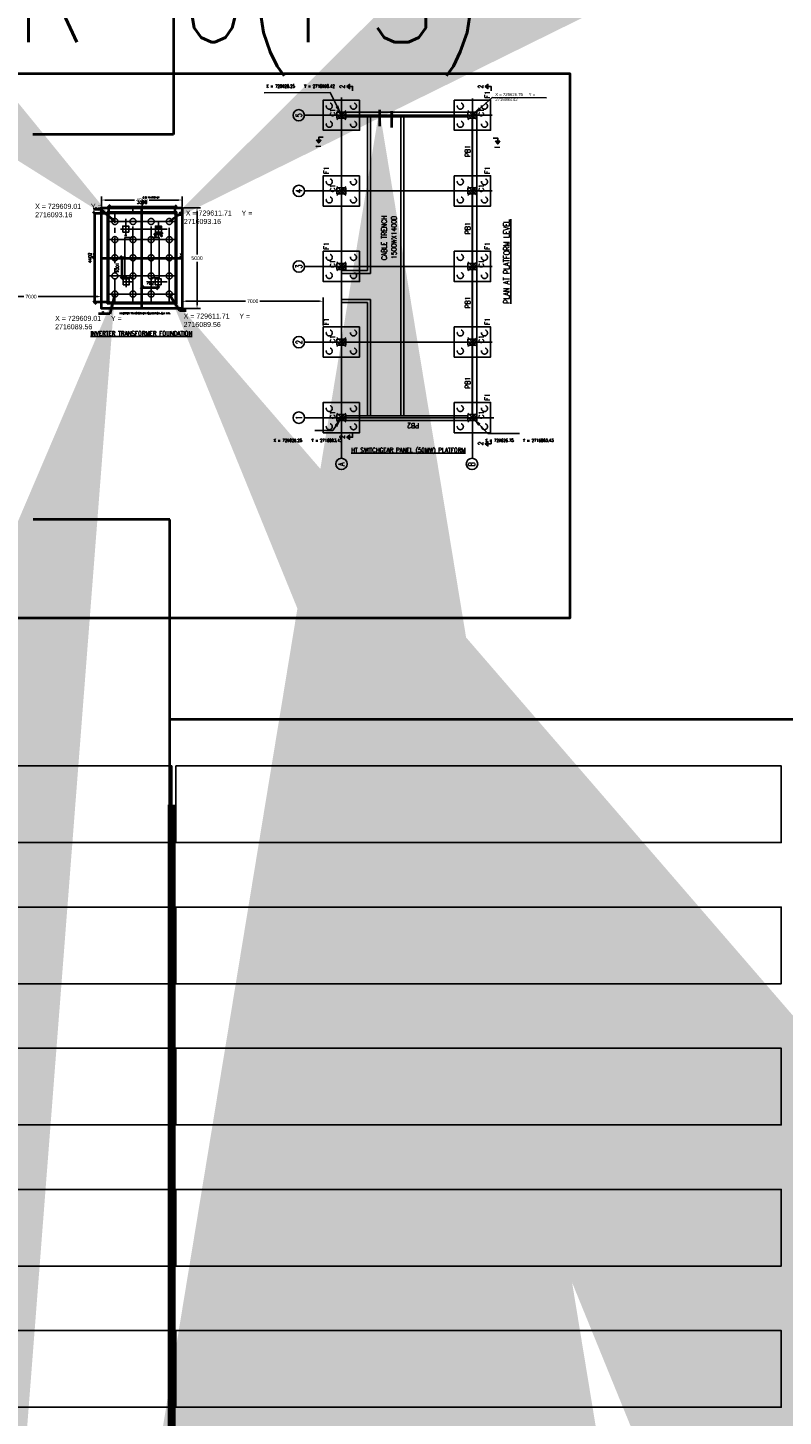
# Model space of a CAD drawing. Header units: inches. Extents: x 727810 to 1461440, y 2714588 to 5435005.
# Tile 176 of 233: x 729605 to 729642, y 2716034 to 2716103. Entities that reach past the tile are written whole.
import ezdxf
from ezdxf.enums import TextEntityAlignment as Align

# ---------------------------------------------------------------- set-up
doc = ezdxf.new("R2010")
doc.units = ezdxf.units.IN
doc.header["$MEASUREMENT"] = 0
doc.linetypes.add('CENTER', pattern=[2, 1.25, -0.25, 0.25, -0.25])
doc.linetypes.add('HIDDEN', pattern=[0.375, 0.25, -0.125])
for name, color, linetype in [('DETAILS', 7, 'Continuous'), ('Inverter Room', 7, 'Continuous'), ('Saatvik', 5, 'Continuous'), ('SCB', 7, 'Continuous'), ('tranch', 7, 'Continuous')]:
    doc.layers.add(name, color=color, linetype=linetype)
doc.styles.add('RANJAN', font='romans.shx', dxfattribs={"width": 0.75})
doc.styles.add('ROMANCE', font='romand.shx', dxfattribs={"width": 0.75, "height": 0.2})
doc.styles.add('ROMANS', font='ROMANS.shx', dxfattribs={"height": 10})
doc.styles.add('ROMANT', font='romant', dxfattribs={"height": 12})
doc.styles.get("Standard").update_dxf_attribs({"font": 'arial.ttf'})
doc.dimstyles.new('AM_ISO$7', dxfattribs={"dimtxt": 3.5, "dimasz": 3.5, "dimexe": 1, "dimexo": 1, "dimgap": 1.5, "dimtad": 1, "dimdsep": 46, "dimtxsty": 'Standard', "dimcen": 0, "dimclrd": 256, "dimclre": 256, "dimclrt": 2, "dimadec": 0, "dimazin": 2, "dimtp": 0.1, "dimtm": 0.1, "dimtfac": 0.71, "dimtdec": 3, "dimtmove": 0, "dimatfit": 3, "dimfxl": 1, "dimlwd": -1, "dimlwe": -1, "dimarcsym": 1})
doc.dimstyles.new('Annotative', dxfattribs={"dimscale": 0, "dimtxt": 0.18, "dimasz": 0.18, "dimexe": 0.18, "dimexo": 0.0625, "dimgap": 0.09, "dimtad": 0, "dimtih": 1, "dimtoh": 1, "dimdec": 4, "dimzin": 0, "dimdsep": 46, "dimtxsty": 'Standard', "dimcen": 0.09, "dimadec": 0, "dimazin": 0, "dimtfac": 1, "dimtdec": 4, "dimtofl": 0, "dimtmove": 0, "dimatfit": 3, "dimfxl": 1, "dimtolj": 1, "dimtzin": 0, "dimarcsym": 0})
doc.dimstyles.new('DIM-', dxfattribs={"dimscale": 0, "dimtxt": 0.15, "dimasz": 0.15, "dimexe": 0, "dimexo": 0, "dimgap": 0.15, "dimtad": 1, "dimdec": 0, "dimlfac": 1000, "dimzin": 0, "dimdsep": 46, "dimtxsty": 'ROMANS', "dimblk": 'OBLIQUE', "dimcen": 0, "dimclrd": 6, "dimclre": 6, "dimclrt": 3, "dimadec": 0, "dimazin": 0, "dimtfac": 1, "dimtdec": 0, "dimtmove": 2, "dimatfit": 3, "dimfxl": 1, "dimtolj": 1, "dimtzin": 0, "dimarcsym": 2})
doc.dimstyles.new('ROMANS$7', dxfattribs={"dimscale": 100, "dimtxt": 2.5, "dimasz": 2, "dimexe": 20, "dimexo": 20, "dimgap": 0.5, "dimtad": 1, "dimdec": 0, "dimrnd": 5, "dimzin": 0, "dimdsep": 46, "dimtxsty": 'ROMANS', "dimcen": 0.09, "dimdle": 20, "dimclrd": 256, "dimclre": 256, "dimclrt": 3, "dimadec": 0, "dimazin": 0, "dimtfac": 20, "dimtdec": 0, "dimtix": 1, "dimtmove": 2, "dimatfit": 3, "dimfxl": 1, "dimtolj": 1, "dimtzin": 0, "dimarcsym": 0})

# ---------------------------------------------------------------- blocks, each defined once
blk = doc.blocks.new('*D212')
at = {"color": 0, "lineweight": -2, "transparency": 16777216}
for p, q in [((729608.346, 2716090.42), (729608.346, 2716089.249)), ((729601.347, 2716090.331), (729601.347, 2716089.249)), ((729601.527, 2716089.429), (729604.489, 2716089.429)), ((729608.166, 2716089.429), (729605.204, 2716089.429))]:
    blk.add_line(p, q, dxfattribs=at)
at = {"color": 0, "transparency": 16777216}
for points in [[(729601.527, 2716089.459), (729601.527, 2716089.399), (729601.347, 2716089.429)], [(729608.166, 2716089.459), (729608.166, 2716089.399), (729608.346, 2716089.429)]]:
    blk.add_solid(points, dxfattribs=at)
at = {"layer": 'Defpoints', "color": 0, "transparency": 16777216}
for p in [(729601.347, 2716090.393), (729608.346, 2716090.483), (729608.346, 2716089.429)]:
    blk.add_point(p, dxfattribs=at)
at = {"color": 0, "lineweight": 40, "transparency": 16777216, "insert": (729604.847, 2716089.429), "char_height": 0.18, "attachment_point": 5}
blk.add_mtext('7000', dxfattribs=at)
blk = doc.blocks.new('*D213')
at = {"color": 0, "lineweight": -2, "transparency": 16777216}
for p, q in [((729612.347, 2716089.607), (729612.347, 2716089.021)), ((729612.527, 2716089.201), (729615.489, 2716089.201)), ((729619.167, 2716089.201), (729616.205, 2716089.201)), ((729619.347, 2716087.991), (729619.347, 2716089.381))]:
    blk.add_line(p, q, dxfattribs=at)
at = {"color": 0, "transparency": 16777216}
for points in [[(729612.527, 2716089.231), (729612.527, 2716089.171), (729612.347, 2716089.201)], [(729619.167, 2716089.231), (729619.167, 2716089.171), (729619.347, 2716089.201)]]:
    blk.add_solid(points, dxfattribs=at)
at = {"layer": 'Defpoints', "color": 0, "transparency": 16777216}
for p in [(729612.347, 2716089.669), (729619.347, 2716089.201), (729619.347, 2716087.928)]:
    blk.add_point(p, dxfattribs=at)
at = {"color": 0, "lineweight": 40, "transparency": 16777216, "insert": (729615.847, 2716089.201), "char_height": 0.18, "attachment_point": 5}
blk.add_mtext('7000', dxfattribs=at)
blk = doc.blocks.new('*D214')
at = {"color": 0, "lineweight": -2, "transparency": 16777216}
for p, q in [((729608.347, 2716093.895), (729608.347, 2716094.399)), ((729608.527, 2716094.219), (729609.985, 2716094.219)), ((729612.167, 2716094.219), (729610.709, 2716094.219)), ((729612.347, 2716093.895), (729612.347, 2716094.399))]:
    blk.add_line(p, q, dxfattribs=at)
at = {"color": 0, "transparency": 16777216}
for points in [[(729608.527, 2716094.249), (729608.527, 2716094.189), (729608.347, 2716094.219)], [(729612.167, 2716094.249), (729612.167, 2716094.189), (729612.347, 2716094.219)]]:
    blk.add_solid(points, dxfattribs=at)
at = {"layer": 'Defpoints', "color": 0, "transparency": 16777216}
for p in [(729608.347, 2716093.833, 0.439), (729612.347, 2716094.219), (729612.347, 2716093.833, 0.439)]:
    blk.add_point(p, dxfattribs=at)
at = {"color": 0, "lineweight": 40, "transparency": 16777216, "insert": (729610.347, 2716094.219), "char_height": 0.18, "attachment_point": 5}
blk.add_mtext('4000', dxfattribs=at)
blk = doc.blocks.new('*D215')
at = {"color": 0, "lineweight": -2, "transparency": 16777216}
for p, q in [((729612.41, 2716093.833), (729613.264, 2716093.833)), ((729613.084, 2716093.653), (729613.084, 2716091.515)), ((729613.084, 2716089.013), (729613.084, 2716091.151)), ((729612.41, 2716088.833), (729613.264, 2716088.833))]:
    blk.add_line(p, q, dxfattribs=at)
at = {"color": 0, "transparency": 16777216}
for points in [[(729613.054, 2716093.653), (729613.114, 2716093.653), (729613.084, 2716093.833)], [(729613.054, 2716089.013), (729613.114, 2716089.013), (729613.084, 2716088.833)]]:
    blk.add_solid(points, dxfattribs=at)
at = {"layer": 'Defpoints', "color": 0, "transparency": 16777216}
for p in [(729612.347, 2716093.833, 0.439), (729612.347, 2716088.833, 0.439), (729613.084, 2716088.833)]:
    blk.add_point(p, dxfattribs=at)
at = {"color": 0, "lineweight": 40, "transparency": 16777216, "insert": (729613.084, 2716091.333), "char_height": 0.18, "attachment_point": 5}
blk.add_mtext('5000', dxfattribs=at)
blk = doc.blocks.new('_Oblique')
at = {"color": 0, "linetype": 'ByBlock', "lineweight": -2}
blk.add_line((-0.5, -0.5), (0.5, 0.5), dxfattribs=at)
blk = doc.blocks.new('*D173')
at = {"color": 6, "lineweight": -2, "transparency": 16777216}
for p, q in [((730600.843, 2715672.598), (730600.693, 2715672.598)), ((730600.693, 2715672.598), (730600.693, 2715671.598)), ((730600.843, 2715671.598), (730600.693, 2715671.598))]:
    blk.add_line(p, q, dxfattribs=at)
at = {"layer": 'Inverter Room', "color": 0, "lineweight": 40, "transparency": 16777216}
for p in [(730600.843, 2715672.598), (730600.693, 2715671.598), (730600.843, 2715671.598)]:
    blk.add_point(p, dxfattribs=at)
at = {"color": 6, "lineweight": -2, "transparency": 16777216, "xscale": 0.15, "yscale": 0.15, "zscale": 0.15}
for p, rotation in [((730600.693, 2715672.598), 90), ((730600.693, 2715671.598), 270)]:
    blk.add_blockref('_Oblique', p, dxfattribs=dict(at, rotation=rotation))
at = {"color": 3, "lineweight": 40, "transparency": 16777216, "insert": (730600.468, 2715672.098), "char_height": 0.15, "attachment_point": 5, "rotation": 90, "style": 'ROMANS'}
blk.add_mtext('\\A1;1001', dxfattribs=at)
blk = doc.blocks.new('*D172')
at = {"color": 6, "lineweight": -2, "transparency": 16777216}
for p, q in [((730602.353, 2715673.692), (730602.353, 2715673.794)), ((730602.653, 2715673.794), (730602.353, 2715673.794)), ((730602.653, 2715673.692), (730602.653, 2715673.794))]:
    blk.add_line(p, q, dxfattribs=at)
at = {"layer": 'Inverter Room', "color": 0, "lineweight": 40, "transparency": 16777216}
for p in [(730602.353, 2715673.794), (730602.353, 2715673.692, -769.108), (730602.653, 2715673.692, -769.108)]:
    blk.add_point(p, dxfattribs=at)
at = {"color": 6, "lineweight": -2, "transparency": 16777216, "xscale": 0.15, "yscale": 0.15, "zscale": 0.15, "rotation": 180}
blk.add_blockref('_Oblique', (730602.353, 2715673.794), dxfattribs=at)
at = {"color": 6, "lineweight": -2, "transparency": 16777216, "xscale": 0.15, "yscale": 0.15, "zscale": 0.15}
blk.add_blockref('_Oblique', (730602.653, 2715673.794), dxfattribs=at)
at = {"color": 3, "lineweight": 40, "transparency": 16777216, "insert": (730602.503, 2715674.094), "char_height": 0.15, "attachment_point": 5, "style": 'ROMANS'}
blk.add_mtext('\\A1;300', dxfattribs=at)
blk = doc.blocks.new('*D174')
at = {"color": 6, "lineweight": -2, "transparency": 16777216}
for p in [(730601.693, 2715671.125), (730602.485, 2715671.178)]:
    blk.add_line(p, (730602.485, 2715671.125), dxfattribs=at)
at = {"layer": 'Inverter Room', "color": 0, "lineweight": 40, "transparency": 16777216}
for p in [(730601.693, 2715671.125), (730602.485, 2715671.178, -0.014), (730602.485, 2715671.125)]:
    blk.add_point(p, dxfattribs=at)
at = {"color": 6, "lineweight": -2, "transparency": 16777216, "xscale": 0.15, "yscale": 0.15, "zscale": 0.15, "rotation": 180}
blk.add_blockref('_Oblique', (730601.693, 2715671.125), dxfattribs=at)
at = {"color": 6, "lineweight": -2, "transparency": 16777216, "xscale": 0.15, "yscale": 0.15, "zscale": 0.15}
blk.add_blockref('_Oblique', (730602.485, 2715671.125), dxfattribs=at)
at = {"color": 3, "lineweight": 40, "transparency": 16777216, "insert": (730602.089, 2715671.35), "char_height": 0.15, "attachment_point": 5, "style": 'ROMANS'}
blk.add_mtext('\\A1;792', dxfattribs=at)
blk = doc.blocks.new('*D175')
at = {"color": 6, "lineweight": -2, "transparency": 16777216}
for p, q in [((730600.043, 2715674.799), (730600.043, 2715675.127)), ((730600.043, 2715675.127), (730603.343, 2715675.127)), ((730603.343, 2715674.799), (730603.343, 2715675.127))]:
    blk.add_line(p, q, dxfattribs=at)
at = {"layer": 'Inverter Room', "color": 0, "lineweight": 40, "transparency": 16777216}
for p in [(730600.043, 2715674.799), (730603.343, 2715675.127), (730603.343, 2715674.799)]:
    blk.add_point(p, dxfattribs=at)
at = {"color": 6, "lineweight": -2, "transparency": 16777216, "xscale": 0.15, "yscale": 0.15, "zscale": 0.15, "rotation": 180}
blk.add_blockref('_Oblique', (730600.043, 2715675.127), dxfattribs=at)
at = {"color": 6, "lineweight": -2, "transparency": 16777216, "xscale": 0.15, "yscale": 0.15, "zscale": 0.15}
blk.add_blockref('_Oblique', (730603.343, 2715675.127), dxfattribs=at)
at = {"color": 3, "lineweight": 40, "transparency": 16777216, "insert": (730601.693, 2715675.352), "char_height": 0.15, "attachment_point": 5, "style": 'ROMANS'}
blk.add_mtext('\\A1;3300', dxfattribs=at)
blk = doc.blocks.new('*D176')
at = {"color": 6, "lineweight": -2, "transparency": 16777216}
for p, q in [((730600.043, 2715674.799), (730599.335, 2715674.799)), ((730599.335, 2715674.799), (730599.335, 2715670.398)), ((730600.043, 2715670.398), (730599.335, 2715670.398))]:
    blk.add_line(p, q, dxfattribs=at)
at = {"layer": 'Inverter Room', "color": 0, "lineweight": 40, "transparency": 16777216}
for p in [(730600.043, 2715674.799), (730599.335, 2715670.398), (730600.043, 2715670.398)]:
    blk.add_point(p, dxfattribs=at)
at = {"color": 6, "lineweight": -2, "transparency": 16777216, "xscale": 0.15, "yscale": 0.15, "zscale": 0.15}
for p, rotation in [((730599.335, 2715674.799), 90), ((730599.335, 2715670.398), 270)]:
    blk.add_blockref('_Oblique', p, dxfattribs=dict(at, rotation=rotation))
at = {"color": 3, "lineweight": 40, "transparency": 16777216, "insert": (730599.11, 2715672.598), "char_height": 0.15, "attachment_point": 5, "rotation": 90, "style": 'ROMANS'}
blk.add_mtext('\\A1;4402', dxfattribs=at)
blk = doc.blocks.new('12456')
at = {"layer": 'DETAILS', "ltscale": 0.5}
for p, q in [((729170.644, 2716389.576), (729170.194, 2716389.126)), ((729170.194, 2716389.576), (729170.644, 2716389.126)), ((729174.391, 2716389.576), (729173.941, 2716389.126)), ((729173.941, 2716389.576), (729174.391, 2716389.126)), ((729178.139, 2716389.576), (729177.689, 2716389.126)), ((729177.689, 2716389.576), (729178.139, 2716389.126)), ((729181.886, 2716389.576), (729181.436, 2716389.126)), ((729181.436, 2716389.576), (729181.886, 2716389.126)), ((729185.639, 2716389.576), (729185.189, 2716389.126)), ((729185.189, 2716389.576), (729185.639, 2716389.126)), ((729173.984, 2716389.176), (729173.962, 2716389.176)), ((729177.732, 2716389.176), (729177.71, 2716389.176)), ((729181.479, 2716389.176), (729181.457, 2716389.176)), ((729185.232, 2716389.176), (729185.21, 2716389.176)), ((729170.644, 2716382.626), (729170.194, 2716383.076)), ((729170.194, 2716382.626), (729170.644, 2716383.076)), ((729174.391, 2716382.626), (729173.941, 2716383.076)), ((729173.941, 2716382.626), (729174.391, 2716383.076)), ((729173.984, 2716383.026), (729173.962, 2716383.026)), ((729178.139, 2716382.626), (729177.689, 2716383.076)), ((729177.689, 2716382.626), (729178.139, 2716383.076)), ((729177.732, 2716383.026), (729177.71, 2716383.026)), ((729181.886, 2716382.626), (729181.436, 2716383.076)), ((729181.436, 2716382.626), (729181.886, 2716383.076)), ((729181.479, 2716383.026), (729181.457, 2716383.026)), ((729185.639, 2716382.626), (729185.189, 2716383.076)), ((729185.189, 2716382.626), (729185.639, 2716383.076)), ((729185.232, 2716383.026), (729185.21, 2716383.026))]:
    blk.add_line(p, q, dxfattribs=at)
at = {"layer": 'Inverter Room', "ltscale": 15}
for p, q in [((729170.415, 2716391.18), (729170.415, 2716381.796)), ((729174.162, 2716391.18), (729174.162, 2716381.866)), ((729177.91, 2716391.18), (729177.91, 2716381.866)), ((729181.657, 2716391.18), (729181.657, 2716381.866)), ((729185.41, 2716391.187), (729185.41, 2716381.874)), ((729185.41, 2716391.18), (729185.41, 2716381.866)), ((729168.403, 2716389.351), (729186.295, 2716389.351)), ((729168.403, 2716382.851), (729186.238, 2716382.851))]:
    blk.add_line(p, q, dxfattribs=at)
at = {"layer": 'Inverter Room', "ltscale": 5}
for p, q in [((729169.79, 2716389.351), (729170.393, 2716389.351)), ((729170.066, 2716389.351), (729170.771, 2716389.351)), ((729170.415, 2716388.922), (729170.415, 2716389.576)), ((729170.415, 2716389.164), (729170.415, 2716389.539)), ((729173.538, 2716389.351), (729174.141, 2716389.351)), ((729173.813, 2716389.351), (729174.519, 2716389.351)), ((729174.162, 2716388.922), (729174.162, 2716389.576)), ((729174.162, 2716389.164), (729174.162, 2716389.539)), ((729177.285, 2716389.351), (729177.888, 2716389.351)), ((729177.561, 2716389.351), (729178.266, 2716389.351)), ((729177.91, 2716388.922), (729177.91, 2716389.576)), ((729177.91, 2716389.164), (729177.91, 2716389.539)), ((729181.033, 2716389.351), (729181.636, 2716389.351)), ((729181.308, 2716389.351), (729182.014, 2716389.351)), ((729181.657, 2716388.922), (729181.657, 2716389.576)), ((729181.657, 2716389.164), (729181.657, 2716389.539)), ((729184.785, 2716389.351), (729185.388, 2716389.351)), ((729185.061, 2716389.351), (729185.766, 2716389.351)), ((729185.41, 2716388.922), (729185.41, 2716389.576)), ((729185.41, 2716389.164), (729185.41, 2716389.539)), ((729170.415, 2716383.28), (729170.415, 2716382.626)), ((729170.415, 2716383.038), (729170.415, 2716382.663)), ((729174.162, 2716383.28), (729174.162, 2716382.626)), ((729174.162, 2716383.038), (729174.162, 2716382.663)), ((729177.91, 2716383.28), (729177.91, 2716382.626)), ((729177.91, 2716383.038), (729177.91, 2716382.663)), ((729181.657, 2716383.28), (729181.657, 2716382.626)), ((729181.657, 2716383.038), (729181.657, 2716382.663)), ((729185.41, 2716383.28), (729185.41, 2716382.626)), ((729185.41, 2716383.038), (729185.41, 2716382.663)), ((729169.79, 2716382.851), (729170.393, 2716382.851)), ((729170.066, 2716382.851), (729170.771, 2716382.851)), ((729173.538, 2716382.851), (729174.141, 2716382.851)), ((729173.813, 2716382.851), (729174.519, 2716382.851)), ((729177.285, 2716382.851), (729177.888, 2716382.851)), ((729177.561, 2716382.851), (729178.266, 2716382.851)), ((729181.033, 2716382.851), (729181.636, 2716382.851)), ((729181.308, 2716382.851), (729182.014, 2716382.851)), ((729184.785, 2716382.851), (729185.388, 2716382.851)), ((729185.061, 2716382.851), (729185.766, 2716382.851))]:
    blk.add_line(p, q, dxfattribs=at)
at = {"layer": 'Inverter Room', "ltscale": 0.5}
for p, q in [((729176.13, 2716389.346), (729176.13, 2716388.056)), ((729176.28, 2716389.346), (729176.28, 2716387.906)), ((729177.56, 2716389.346), (729177.56, 2716387.906)), ((729177.71, 2716389.346), (729177.71, 2716388.061)), ((729170.269, 2716389.126), (729170.269, 2716383.026)), ((729170.499, 2716389.126), (729170.499, 2716383.076)), ((729185.334, 2716389.126), (729185.334, 2716383.076)), ((729185.564, 2716389.126), (729185.564, 2716383.076)), ((729170.499, 2716388.056), (729176.13, 2716388.056)), ((729170.499, 2716387.906), (729176.28, 2716387.906)), ((729177.56, 2716387.906), (729182.907, 2716387.906)), ((729177.71, 2716388.056), (729185.334, 2716388.056)), ((729182.907, 2716387.906), (729185.334, 2716387.906)), ((729170.499, 2716386.406), (729185.334, 2716386.406)), ((729170.499, 2716386.256), (729185.334, 2716386.256)), ((729170.569, 2716382.856), (729174.016, 2716382.856)), ((729170.569, 2716382.626), (729174.162, 2716382.626)), ((729174.162, 2716382.626), (729177.91, 2716382.626)), ((729174.316, 2716382.856), (729177.732, 2716382.856)), ((729177.91, 2716382.626), (729181.657, 2716382.626)), ((729178.097, 2716382.856), (729181.479, 2716382.856)), ((729181.657, 2716382.626), (729185.41, 2716382.626)), ((729181.844, 2716382.856), (729185.264, 2716382.856))]:
    blk.add_line(p, q, dxfattribs=at)
at = {"layer": 'Inverter Room', "color": 4, "linetype": 'Continuous'}
for points in [[(729184.321, 2716390.257), (729184.321, 2716390.477), (729184.036, 2716390.477), (729184.17, 2716390.371), (729184.17, 2716390.579), (729184.036, 2716390.477)], [(729169.664, 2716388.794), (729169.444, 2716388.794), (729169.444, 2716389.079), (729169.55, 2716388.946), (729169.342, 2716388.946), (729169.444, 2716389.079)], [(729186.621, 2716388.794), (729186.841, 2716388.794), (729186.841, 2716389.079), (729186.736, 2716388.946), (729186.943, 2716388.946), (729186.841, 2716389.079)], [(729169.339, 2716381.927), (729169.119, 2716381.927), (729169.119, 2716382.213), (729169.225, 2716382.079), (729169.017, 2716382.079), (729169.119, 2716382.213)], [(729184.276, 2716381.816), (729184.276, 2716381.596), (729183.991, 2716381.596), (729184.125, 2716381.702), (729184.125, 2716381.494), (729183.991, 2716381.596)], [(729186.621, 2716381.927), (729186.841, 2716381.927), (729186.841, 2716382.213), (729186.736, 2716382.079), (729186.943, 2716382.079), (729186.841, 2716382.213)]]:
    blk.add_lwpolyline(points, dxfattribs=at)
at = {"layer": 'Inverter Room', "color": 4, "ltscale": 0.5}
for points in [[(729171.169, 2716388.451), (729169.669, 2716388.451), (729169.669, 2716390.251), (729171.169, 2716390.251)], [(729174.916, 2716388.451), (729173.416, 2716388.451), (729173.416, 2716390.251), (729174.916, 2716390.251)], [(729178.664, 2716388.451), (729177.164, 2716388.451), (729177.164, 2716390.251), (729178.664, 2716390.251)], [(729182.411, 2716388.451), (729180.911, 2716388.451), (729180.911, 2716390.251), (729182.411, 2716390.251)], [(729186.164, 2716388.451), (729184.664, 2716388.451), (729184.664, 2716390.251), (729186.164, 2716390.251)], [(729171.169, 2716383.751), (729169.669, 2716383.751), (729169.669, 2716381.951), (729171.169, 2716381.951)], [(729174.916, 2716383.751), (729173.416, 2716383.751), (729173.416, 2716381.951), (729174.916, 2716381.951)], [(729178.664, 2716383.751), (729177.164, 2716383.751), (729177.164, 2716381.951), (729178.664, 2716381.951)], [(729182.411, 2716383.751), (729180.911, 2716383.751), (729180.911, 2716381.951), (729182.411, 2716381.951)], [(729186.164, 2716383.751), (729184.664, 2716383.751), (729184.664, 2716381.951), (729186.164, 2716381.951)]]:
    blk.add_lwpolyline(points, close=True, dxfattribs=at)
at = {"layer": 'Inverter Room', "ltscale": 3}
for points in [[(729170.569, 2716389.576), (729170.269, 2716389.576), (729170.269, 2716389.126), (729170.569, 2716389.126)], [(729174.316, 2716389.576), (729174.016, 2716389.576), (729174.016, 2716389.126), (729174.316, 2716389.126)], [(729178.064, 2716389.576), (729177.764, 2716389.576), (729177.764, 2716389.126), (729178.064, 2716389.126)], [(729181.811, 2716389.576), (729181.511, 2716389.576), (729181.511, 2716389.126), (729181.811, 2716389.126)], [(729185.564, 2716389.576), (729185.264, 2716389.576), (729185.264, 2716389.126), (729185.564, 2716389.126)], [(729170.569, 2716382.626), (729170.269, 2716382.626), (729170.269, 2716383.076), (729170.569, 2716383.076)], [(729174.316, 2716382.626), (729174.016, 2716382.626), (729174.016, 2716383.076), (729174.316, 2716383.076)], [(729178.064, 2716382.626), (729177.764, 2716382.626), (729177.764, 2716383.076), (729178.064, 2716383.076)], [(729181.811, 2716382.626), (729181.511, 2716382.626), (729181.511, 2716383.076), (729181.811, 2716383.076)], [(729185.564, 2716382.626), (729185.264, 2716382.626), (729185.264, 2716383.076), (729185.564, 2716383.076)]]:
    blk.add_lwpolyline(points, close=True, dxfattribs=at)
at = {"layer": 'Inverter Room', "linetype": 'ByBlock', "ltscale": 0.5}
for centre in [(729170.415, 2716391.463), (729174.162, 2716391.463), (729177.91, 2716391.463), (729181.657, 2716391.463), (729185.41, 2716391.47), (729168.12, 2716389.351), (729168.12, 2716382.871)]:
    blk.add_circle(centre, 0.283, dxfattribs=at)
at = {"layer": 'Inverter Room', "color": 8, "linetype": 'HIDDEN', "ltscale": 2}
for centre in [(729169.969, 2716389.951), (729170.869, 2716389.951), (729173.716, 2716389.951), (729174.616, 2716389.951), (729177.464, 2716389.951), (729178.364, 2716389.951), (729181.211, 2716389.951), (729182.111, 2716389.951), (729184.964, 2716389.951), (729185.864, 2716389.951), (729170.419, 2716389.351), (729174.166, 2716389.351), (729177.914, 2716389.351), (729181.661, 2716389.351), (729185.414, 2716389.351), (729169.969, 2716388.751), (729170.869, 2716388.751), (729173.716, 2716388.751), (729174.616, 2716388.751), (729177.464, 2716388.751), (729178.364, 2716388.751), (729181.211, 2716388.751), (729182.111, 2716388.751), (729184.964, 2716388.751), (729185.864, 2716388.751), (729169.969, 2716383.451), (729170.419, 2716382.851), (729170.869, 2716383.451), (729173.716, 2716383.451), (729174.166, 2716382.851), (729174.616, 2716383.451), (729177.464, 2716383.451), (729177.914, 2716382.851), (729178.364, 2716383.451), (729181.211, 2716383.451), (729181.661, 2716382.851), (729182.111, 2716383.451), (729184.964, 2716383.451), (729185.414, 2716382.851), (729185.864, 2716383.451), (729169.969, 2716382.251), (729170.869, 2716382.251), (729173.716, 2716382.251), (729174.616, 2716382.251), (729177.464, 2716382.251), (729178.364, 2716382.251), (729181.211, 2716382.251), (729182.111, 2716382.251), (729184.964, 2716382.251), (729185.864, 2716382.251)]:
    blk.add_circle(centre, 0.15, dxfattribs=at)
at = {"layer": 'Inverter Room', "ltscale": 6, "style": 'ROMANCE', "width": 0.75}
for s, p in [('1', (729170.313, 2716391.306)), ('2', (729174.06, 2716391.306)), ('3', (729177.808, 2716391.306)), ('4', (729181.555, 2716391.306)), ('5', (729185.308, 2716391.313)), ('A', (729168.018, 2716389.195)), ('B', (729168, 2716382.74))]:
    blk.add_text(s, height=0.3, dxfattribs=at).set_placement(p)
at = {"layer": 'Inverter Room', "color": 2, "linetype": 'Continuous', "ltscale": 0.6, "style": 'RANJAN', "width": 0.75}
for s, p in [('1', (729183.776, 2716390.364)), ('2', (729169.37, 2716389.179)), ('2', (729186.737, 2716389.179)), ('2', (729169.045, 2716382.312)), ('2', (729186.737, 2716382.312)), ('1', (729183.731, 2716381.484))]:
    blk.add_text(s, height=0.25, dxfattribs=at).set_placement(p)
at = {"layer": 'Inverter Room', "color": 3, "linetype": 'Continuous', "style": 'ROMANS', "width": 0.8}
for s, height, p in [('C1', 0.25, (729170.366, 2716389.662)), ('C1', 0.25, (729174.114, 2716389.662)), ('F1', 0.25, (729175.01, 2716389.971)), ('C1', 0.25, (729177.861, 2716389.662)), ('F1', 0.25, (729178.757, 2716389.971)), ('C1', 0.25, (729181.609, 2716389.662)), ('F1', 0.25, (729182.505, 2716389.971)), ('C1', 0.25, (729185.361, 2716389.662)), ('CABLE TRENCH', 0.25, (729178.226, 2716387.105)), ('1500WX1400D', 0.25, (729178.28, 2716386.62)), ('PB1', 0.25, (729171.856, 2716382.964)), ('PB1', 0.25, (729175.838, 2716382.964)), ('PB1', 0.25, (729179.515, 2716382.964)), ('PB1', 0.25, (729183.346, 2716382.964)), ('C1', 0.25, (729170.366, 2716382.291)), ('C1', 0.25, (729174.114, 2716382.291)), ('C1', 0.25, (729177.861, 2716382.291)), ('C1', 0.25, (729181.609, 2716382.291)), ('C1', 0.25, (729185.361, 2716382.291)), ('F1', 0.25, (729171.262, 2716381.981)), ('F1', 0.25, (729175.01, 2716381.981)), ('F1', 0.25, (729178.757, 2716381.981)), ('F1', 0.25, (729182.505, 2716381.981)), ('F1', 0.25, (729186.257, 2716381.981)), ('%%UPLAN AT PLATFORM LEVEL', 0.3, (729176.065, 2716381.004))]:
    blk.add_text(s, height=height, dxfattribs=at).set_placement(p)
blk.add_text('PB2', height=0.25, rotation=90, dxfattribs=at).set_placement((729170.14, 2716385.492))
at = {"layer": 'Inverter Room', "ltscale": 0.5}
for points in [[(729185.687, 2716387.468), (729184.874, 2716387.468)], [(729184.808, 2716386.844), (729185.621, 2716386.844)]]:
    blk.add_leader(points, dimstyle='ROMANS$7', override={"dimtxt": 250, "dimgap": 0.5, "dimtad": 0, "dimfxl": 0.18, "dimarcsym": 1}, dxfattribs=at)
blk = doc.blocks.new('43')
at = {"layer": 'Inverter Room', "color": 5, "ltscale": 5}
blk.add_line((730601.693, 2715670.6179), (730601.6929, 2715675.4156), dxfattribs=at)
at = {"layer": 'Inverter Room', "linetype": 'CENTER'}
blk.add_line((730600.3429, 2715670.3375, -0.248), (730600.343, 2715674.8592, -0.048), dxfattribs=at)
at = {"layer": 'Inverter Room', "linetype": 'CENTER', "ltscale": 3}
for p, q in [((730600.883, 2715673.7192, -0.1316), (730600.883, 2715674.5376, -0.0968)), ((730601.243, 2715670.3975, -0.248), (730601.243, 2715675.0966, -0.048)), ((730602.143, 2715670.3975, -0.248), (730602.143, 2715674.8655, -0.048)), ((730603.0429, 2715670.3375, -0.248), (730603.0429, 2715674.8592, -0.048)), ((730600.0431, 2715674.3983), (730603.3428, 2715674.3983)), ((730600.6166, 2715674.0233, 0), (730602.9424, 2715674.0233, 0)), ((730602.5008, 2715673.6052, -0.0311), (730602.5008, 2715674.4236, 0.0038)), ((730600.0331, 2715673.4983), (730603.3328, 2715673.4983)), ((730600.0331, 2715672.5983), (730603.3328, 2715672.5983)), ((730600.0331, 2715671.6983), (730603.3328, 2715671.6983)), ((730600.7547, 2715671.4133), (730601.243, 2715671.4133)), ((730600.903, 2715671.14), (730600.903, 2715671.7133)), ((730602.143, 2715671.4134), (730602.9425, 2715671.4134)), ((730602.4848, 2715671.1778, -0.014), (730602.4848, 2715671.6285, -0.014)), ((730600.0431, 2715670.7983), (730603.3428, 2715670.7983))]:
    blk.add_line(p, q, dxfattribs=at)
at = {"layer": 'Inverter Room', "color": 8}
blk.add_lwpolyline([(730603.4178, 2715670.3225), (730603.4179, 2715674.8741), (730599.9681, 2715674.8741), (730599.9681, 2715670.3225)], close=True, dxfattribs=at)
at = {"layer": 'Inverter Room', "color": 4}
blk.add_lwpolyline([(730603.3428, 2715670.3975), (730603.3429, 2715674.7991), (730600.0431, 2715674.7991), (730600.0431, 2715670.3975)], close=True, dxfattribs=at)
at = {"layer": 'Inverter Room', "ltscale": 0.5}
for points, elevation in [([(730600.7331, 2715673.8725), (730601.0331, 2715673.8725), (730601.0331, 2715674.1725), (730600.7331, 2715674.1725)], -492.5167), ([(730602.3531, 2715673.8724), (730602.6531, 2715673.8724), (730602.6531, 2715674.1724), (730602.3531, 2715674.1724)], -492.5219)]:
    blk.add_lwpolyline(points, close=True, dxfattribs=dict(at, elevation=elevation))
at = {"layer": 'Inverter Room', "color": 2}
for points in [[(730600.843, 2715671.5975), (730601.243, 2715671.5975), (730601.243, 2715673.5984), (730600.843, 2715673.5984)], [(730602.543, 2715671.5975), (730602.143, 2715671.5975), (730602.143, 2715673.5983), (730602.543, 2715673.5983)]]:
    blk.add_lwpolyline(points, close=True, dxfattribs=at)
at = {"layer": 'Inverter Room', "color": 4, "elevation": 769.1076}
for points in [[(730599.2713, 2715672.6773), (730599.2219, 2715672.6195), (730599.3201, 2715672.6195), (730599.2713, 2715672.6773), (730599.2713, 2715672.5658), (730599.3608, 2715672.5658)], [(730603.6074, 2715672.6773), (730603.6568, 2715672.6195), (730603.5586, 2715672.6195), (730603.6074, 2715672.6773), (730603.6074, 2715672.5658), (730603.518, 2715672.5658)]]:
    blk.add_lwpolyline(points, dxfattribs=at)
at = {"layer": 'Inverter Room', "ltscale": 0.5}
for points in [[(730600.7547, 2715671.2627), (730601.0547, 2715671.2627), (730601.0547, 2715671.5627), (730600.7547, 2715671.5627)], [(730602.3348, 2715671.2627), (730602.6348, 2715671.2627), (730602.6348, 2715671.5627), (730602.3348, 2715671.5627)]]:
    blk.add_lwpolyline(points, close=True, dxfattribs=at)
at = {"layer": 'Inverter Room', "color": 8, "linetype": 'HIDDEN', "ltscale": 7}
for centre in [(730600.343, 2715674.3983, 0.148), (730601.2429, 2715674.3983), (730602.1429, 2715674.3983), (730603.0429, 2715674.3983, 0.148), (730600.343, 2715673.4983), (730601.2429, 2715673.4983), (730602.1429, 2715673.4983), (730603.0429, 2715673.4983), (730600.343, 2715672.5983), (730601.2429, 2715672.5983), (730602.1429, 2715672.5983), (730603.0429, 2715672.5983), (730600.343, 2715671.6983), (730601.2429, 2715671.6983), (730602.1429, 2715671.6983), (730603.0429, 2715671.6983), (730600.343, 2715670.7983), (730601.2429, 2715670.7983), (730602.1429, 2715670.7983), (730603.0429, 2715670.7983)]:
    blk.add_circle(centre, 0.15, dxfattribs=at)
at = {"layer": 'Inverter Room', "color": 3, "linetype": 'Continuous', "style": 'ROMANS', "width": 0.9}
for s, height, p in [('L', 0.0667, (730601.7122, 2715675.3466, -0.0001)), ('C OF TRANSFORMER', 0.066667, (730602.1361, 2715675.5542)), ('A1', 0.06667, (730599.4014, 2715675.0177, 0.148)), ('A2', 0.06667, (730603.578, 2715674.7973, 0.148)), ('==', 0.06667, (730600.8852, 2715673.6873, -0.025)), ('==', 0.06667, (730602.5031, 2715673.7357, 0)), ('A3', 0.06667, (730599.7436, 2715669.8677, -0.148)), ('A4', 0.06667, (730603.7625, 2715670.0055))]:
    blk.add_text(s, height=height, dxfattribs=at).set_placement(p, align=Align.CENTER)
blk.add_text('L', height=0.0667, rotation=90, dxfattribs=at).set_placement((730599.1604, 2715672.6146, -0.0001), align=Align.CENTER)
at = {"layer": 'Inverter Room', "style": 'ROMANT'}
for p in [(730599.2362, 2715672.7203, 769.1076), (730603.5631, 2715672.7203, 769.1076)]:
    blk.add_text('1', height=0.0833, dxfattribs=at).set_placement(p)
at = {"layer": 'Inverter Room', "color": 4, "linetype": 'Continuous', "style": 'ROMANS', "width": 0.8}
blk.add_text('INVERTER TRANSFORMER FOUNDATION-6.4 MVA', height=0.088, dxfattribs=at).set_placement((730600.5848, 2715669.7991))
at = {"color": 3, "lineweight": 40}
for base, p1, p2, picture, middle in [((730603.3429, 2715675.1274), (730600.0431, 2715674.7991), (730603.3429, 2715674.7991), '*D175', (730601.693, 2715675.3524)), ((730602.4848, 2715671.125), (730601.693, 2715671.125), (730602.4848, 2715671.1778, -0.014), '*D174', (730602.0889, 2715671.35))]:
    dim = blk.add_linear_dim(base=base, p1=p1, p2=p2, dimstyle='DIM-', override={"dimscale": 1}, dxfattribs=at)
    dim.commit()
    dim.dimension.update_dxf_attribs({"geometry": picture, "text_midpoint": middle})
for base, p1, p2, angle, picture, middle in [((730599.3351, 2715670.3975), (730600.0431, 2715674.7991), (730600.0431, 2715670.3975), 90, '*D176', (730599.1101, 2715672.5983)), ((730602.3531, 2715673.7943, 769.1076), (730602.6531, 2715673.6916, 0), (730602.3531, 2715673.6916, 0), 180, '*D172', (730602.5031, 2715674.0943, 769.1076)), ((730600.6932, 2715671.5975), (730600.843, 2715672.5983), (730600.843, 2715671.5975), 90, '*D173', (730600.4682, 2715672.0979))]:
    dim = blk.add_linear_dim(base=base, p1=p1, p2=p2, angle=angle, dimstyle='DIM-', override={"dimscale": 1}, dxfattribs=at)
    dim.commit()
    dim.dimension.update_dxf_attribs({"geometry": picture, "text_midpoint": middle})
at = {"layer": 'Inverter Room', "ltscale": 0.5}
for points in [[(730600.343, 2715674.3983, 0.148), (730599.6627, 2715674.9995, 0.148), (730599.2765, 2715674.9939, 0.148)], [(730603.0429, 2715674.3983), (730603.5222, 2715674.741), (730603.7261, 2715674.741)], [(730600.343, 2715670.7983), (730600.1022, 2715669.8153), (730599.5356, 2715669.823)], [(730603.0429, 2715670.7983, -0.2276), (730603.5446, 2715669.9802, -0.2276), (730603.8747, 2715669.9856, -0.2276)]]:
    blk.add_leader(points, dimstyle='ROMANS$7', override={"dimtxt": 150, "dimgap": 0.5, "dimtad": 0, "dimtfill": 1, "dimarcsym": 1}, dxfattribs=at)

msp = doc.modelspace()

# ---------------------------------------------------------------- linework, layer by layer
at = {"color": 3, "lineweight": 40}
for p, q in [((729610.34715, 2716088.83273, 0.43898), (729610.34715, 2716093.83273, 0.43898)), ((729608.34715, 2716091.33273, 0.43898), (729612.34715, 2716091.33273, 0.43898))]:
    msp.add_line(p, q, dxfattribs=at)
at = {"color": 3, "lineweight": 40, "elevation": 0.72996}
msp.add_lwpolyline([(729588.51983, 2716100.48962), (729631.58031, 2716100.48962), (729631.58031, 2716073.49296), (729588.51983, 2716073.49296)], close=True, dxfattribs=at)
at = {"color": 3, "lineweight": 40, "elevation": 0.43898}
msp.add_lwpolyline([(729608.34715, 2716093.83273), (729612.34715, 2716093.83273), (729612.34715, 2716088.83273), (729608.34715, 2716088.83273), (729608.34715, 2716093.83273)], dxfattribs=at)
at = {"layer": 'DETAILS', "color": 6, "lineweight": 40}
for p, q in [((729611.92233, 2716278.46281), (729611.92233, 2716097.46663)), ((729611.92233, 2716278.46281), (729611.92233, 2716097.46663)), ((729611.92233, 2716097.46663), (729604.94162, 2716097.46663)), ((729611.92233, 2716097.46663), (729604.94162, 2716097.46663)), ((729611.73482, 2716078.37548), (729604.95902, 2716078.37548)), ((729611.73482, 2716078.37548), (729604.95902, 2716078.37548)), ((729611.73482, 2715858.52281), (729611.73482, 2716078.37548)), ((729611.73482, 2715858.52281), (729611.73482, 2716078.37548)), ((729733.26715, 2716068.46281), (729611.73482, 2716068.46281)), ((729733.26715, 2716068.46281), (729611.73482, 2716068.46281))]:
    msp.add_line(p, q, dxfattribs=at)
at = {"layer": 'Saatvik', "color": 5}
for points in [[(729581.78715, 2716066.1612), (729611.82715, 2716066.1612), (729611.82715, 2716062.3612), (729581.78715, 2716062.3612), (729581.78715, 2716066.1612)], [(729612.02715, 2716066.1612), (729642.06715, 2716066.1612), (729642.06715, 2716062.3612), (729612.02715, 2716062.3612), (729612.02715, 2716066.1612)], [(729581.78715, 2716059.1612), (729611.82715, 2716059.1612), (729611.82715, 2716055.3612), (729581.78715, 2716055.3612), (729581.78715, 2716059.1612)], [(729612.02715, 2716059.1612), (729642.06715, 2716059.1612), (729642.06715, 2716055.3612), (729612.02715, 2716055.3612), (729612.02715, 2716059.1612)], [(729581.78715, 2716052.1612), (729611.82715, 2716052.1612), (729611.82715, 2716048.3612), (729581.78715, 2716048.3612), (729581.78715, 2716052.1612)], [(729612.02715, 2716052.1612), (729642.06715, 2716052.1612), (729642.06715, 2716048.3612), (729612.02715, 2716048.3612), (729612.02715, 2716052.1612)], [(729581.78715, 2716045.1612), (729611.82715, 2716045.1612), (729611.82715, 2716041.3612), (729581.78715, 2716041.3612), (729581.78715, 2716045.1612)], [(729612.02715, 2716045.1612), (729642.06715, 2716045.1612), (729642.06715, 2716041.3612), (729612.02715, 2716041.3612), (729612.02715, 2716045.1612)], [(729581.78715, 2716038.1612), (729611.82715, 2716038.1612), (729611.82715, 2716034.3612), (729581.78715, 2716034.3612), (729581.78715, 2716038.1612)], [(729612.02715, 2716038.1612), (729642.06715, 2716038.1612), (729642.06715, 2716034.3612), (729612.02715, 2716034.3612), (729612.02715, 2716038.1612)]]:
    msp.add_lwpolyline(points, dxfattribs=at)
at = {"layer": 'tranch', "const_width": 0.4}
msp.add_lwpolyline([(729611.82715, 2716032.31201), (729611.82715, 2716064.2312)], dxfattribs=at)

# ---------------------------------------------------------------- block references
at = {"color": 3, "lineweight": 40, "rotation": 90}
msp.add_blockref('12456', (3446009.59833, 1986913.01218, 0.43898), dxfattribs=at)
at = {"color": 3, "lineweight": 40}
msp.add_blockref('43', (-991.33582, 418.75683, 0.43898), dxfattribs=at)

# ---------------------------------------------------------------- texts
at = {"color": 3, "lineweight": 40, "insert": (729627.88001, 2716099.52757, 0.29098), "char_height": 0.15, "width": 2.937313, "attachment_point": 1}
msp.add_mtext('X = 729626.75     Y = 2716098.42', dxfattribs=at)
at = {"layer": 'DETAILS', "color": 3, "style": 'ROMANS', "width": 0.8}
for s, height, p in [('IR-6(PS)', 5, (729602.66028, 2716102.04788, 0.29098)), ('X = 729620.25     Y = 2716098.42 ', 0.15, (729616.5207, 2716099.78998, 0.29098)), ('X = 729620.25     Y = 2716083.43', 0.15, (729616.8795, 2716082.2219, 0.43898)), ('X = 729626.75     Y = 2716083.43 ', 0.15, (729627.3785, 2716082.22599, 0.43898))]:
    msp.add_text(s, height=height, dxfattribs=at).set_placement(p)
at = {"layer": 'Inverter Room', "color": 2, "linetype": 'Continuous', "style": 'ROMANS', "width": 0.8}
for s, p in [('%%UINVERTER TRANSFORMER FOUNDATION', (729607.79719, 2716087.49392)), ('%%UHT SWITCHGEAR PANEL (50MW) PLATFORM', (729620.72512, 2716081.70906))]:
    msp.add_text(s, height=0.225, dxfattribs=at).set_placement(p)
at = {"layer": 'SCB', "color": 3, "lineweight": 40, "char_height": 0.25, "attachment_point": 1}
for s, insert, width in [('X = 729609.01     Y = 2716093.16 ', (729605.05251, 2716094.03118), 3.4889569), ('X = 729609.01     Y = 2716093.16 ', (729605.05251, 2716094.03118), 3.4889569), (' X = 729611.71     Y = 2716093.16', (729612.42986, 2716093.69902), 3.5166464), (' X = 729611.71     Y = 2716093.16', (729612.42986, 2716093.69902), 3.5166464), ('X = 729609.01     Y = 2716089.56', (729606.0445, 2716088.47703), 3.5267569), ('X = 729609.01     Y = 2716089.56', (729606.0445, 2716088.47703), 3.5267569), ('X = 729611.71     Y = 2716089.56 ', (729612.41803, 2716088.58977), 3.4504964), ('X = 729611.71     Y = 2716089.56 ', (729612.41803, 2716088.58977), 3.4504964)]:
    msp.add_mtext(s, dxfattribs=dict(at, insert=insert, width=width))

# ---------------------------------------------------------------- dimensions: what is measured, and where the dimension line sits
at = {"color": 6, "lineweight": 40}
dim = msp.add_linear_dim(base=(729612.34715, 2716094.21939), p1=(729608.34715, 2716093.83273, 0.43898), p2=(729612.34715, 2716093.83273, 0.43898), text='4000', dimstyle='Annotative', override={"dimscale": 0, "dimdec": 3, "dimtp": 0.1, "dimtm": 0.1, "dimtfac": 0.71, "dimtdec": 3, "dimtix": 0, "dimtofl": 0, "dimtmove": 0, "dimatfit": 3, "dimtolj": 0, "dimtzin": 8}, dxfattribs=at)
dim.commit()
dim.dimension.update_dxf_attribs({"geometry": '*D214', "text_midpoint": (729610.34715, 2716094.21939), "dimtype": 160})
dim = msp.add_linear_dim(base=(729613.08381, 2716088.83273), p1=(729612.34715, 2716093.83273, 0.43898), p2=(729612.34715, 2716088.83273, 0.43898), angle=90, text='5000', dimstyle='Annotative', override={"dimscale": 0, "dimdec": 3, "dimtp": 0.1, "dimtm": 0.1, "dimtfac": 0.71, "dimtdec": 3, "dimtix": 0, "dimtofl": 0, "dimtmove": 0, "dimatfit": 3, "dimtolj": 0, "dimtzin": 8}, dxfattribs=at)
dim.commit()
dim.dimension.update_dxf_attribs({"geometry": '*D215', "text_midpoint": (729613.08381, 2716091.33273)})
for base, p1, p2, picture, middle in [((729608.34628, 2716089.42861, 0.43898), (729601.34715, 2716090.39304, 0.43898), (729608.34628, 2716090.48273, 0.43898), '*D212', (729604.84672, 2716089.42861, 0.43898)), ((729619.34715, 2716089.20107, 0.43898), (729612.34715, 2716089.66919, 0.43898), (729619.34715, 2716087.92828, 0.43898), '*D213', (729615.84715, 2716089.20107, 0.43898))]:
    dim = msp.add_linear_dim(base=base, p1=p1, p2=p2, text='7000', dimstyle='Annotative', override={"dimscale": 0, "dimdec": 3, "dimpost": '', "dimtp": 0.1, "dimtm": 0.1, "dimtfac": 0.71, "dimtdec": 3, "dimtix": 0, "dimtofl": 0, "dimtmove": 0, "dimatfit": 3, "dimtolj": 0, "dimtzin": 8}, dxfattribs=at)
    dim.commit()
    dim.dimension.update_dxf_attribs({"geometry": picture, "text_midpoint": middle})

# ---------------------------------------------------------------- leaders
at = {"color": 3, "lineweight": 40}
for points, override in [([(729620.24715, 2716098.42578, 0.43898), (729619.6873, 2716099.54622, 0.43898), (729616.41478, 2716099.53595, 0.43898)], {"dimasz": 0.5, "dimtad": 0}), ([(729626.74715, 2716098.42578, 0.43898), (729627.73228, 2716099.29539, 0.43898), (729630.42554, 2716099.29402, 0.43898)], {"dimasz": 0.5, "dimtad": 0}), ([(729620.25124, 2716083.42669, 0.43898), (729619.82866, 2716082.79028, 0.43898), (729618.93124, 2716082.79028, 0.43898)], {"dimasz": 0.5, "dimtad": 0}), ([(729626.74715, 2716083.43078, 0.43898), (729627.50825, 2716082.64976, 0.43898), (729629.08879, 2716082.64815, 0.43898)], {"dimasz": 0.5, "dimgap": 1.5, "dimtad": 0})]:
    msp.add_leader(points, dimstyle='AM_ISO$7', override=override, dxfattribs=at)
at = {"layer": 'Inverter Room', "ltscale": 0.5}
for points in [[(729541.72333, 2716094.52276, 0.43898), (729542.20265, 2716094.86546, 0.43898), (729542.40656, 2716094.86546, 0.43898)], [(729541.72334, 2716090.92276, 0.21136), (729542.22502, 2716090.10463, 0.21136), (729542.55517, 2716090.10999, 0.21136)]]:
    msp.add_leader(points, dimstyle='ROMANS$7', override={"dimtxt": 150, "dimgap": 0.5, "dimtad": 0, "dimtfill": 1, "dimarcsym": 1}, dxfattribs=at)

doc.saveas('drawing.dxf')
